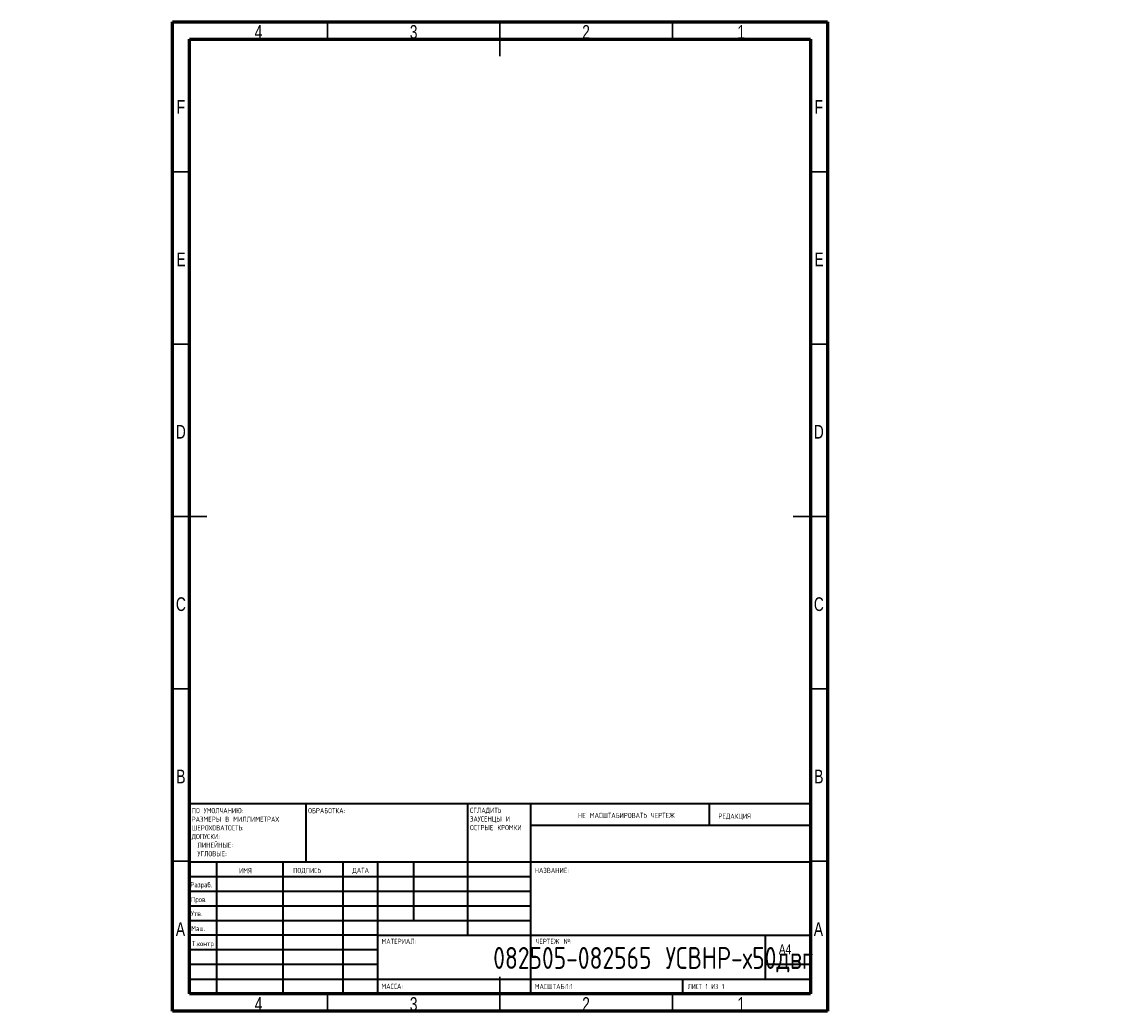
# Model space of a CAD drawing. Header units: millimetres. Extents: x -103 to 674, y -4030 to 292.
# Tile 10 of 10: x -29 to 288, y 5 to 292. Entities that reach past the tile are written whole.
import ezdxf

# ---------------------------------------------------------------- set-up
doc = ezdxf.new("R2010")
doc.units = ezdxf.units.MM
doc.styles.add('SLDTEXTSTYLE1', font='TXT', dxfattribs={"width": 0.75, "bigfont": 'bigfont'})
doc.styles.add('SLDTEXTSTYLE2', font='TXT', dxfattribs={"width": 0.75})
doc.styles.add('SLDTEXTSTYLE3', font='TXT', dxfattribs={"width": 0.681818, "bigfont": 'bigfont'})

# ---------------------------------------------------------------- blocks, each defined once
blk = doc.blocks.new('SW_NOTE_0')
at = {"color": 0, "linetype": 'Continuous', "lineweight": 0, "char_height": 1.5, "attachment_point": 1, "style": 'SLDTEXTSTYLE1'}
for s, insert in [('\\M+18452\\M+18443\\M+1844C\\M+18440\\M+18444\\M+18449\\M+18453\\M+1845D', (0, 1.93)), ('\\M+18448\\M+18440\\M+18454\\M+18452\\M+18445\\M+1844E\\M+18457\\M+1845C \\M+18449', (0, -0.57)), ('\\M+1844F\\M+18452\\M+18453\\M+18451\\M+1845C\\M+18445 \\M+1844B\\M+18451\\M+1844F\\M+1844D\\M+1844B\\M+18449', (0, -3.07))]:
    blk.add_mtext(s, dxfattribs=dict(at, insert=insert))
blk = doc.blocks.new('SW_NOTE_1')
at = {"color": 0, "linetype": 'Continuous', "lineweight": 0, "char_height": 1.5, "attachment_point": 1, "style": 'SLDTEXTSTYLE1'}
for s, insert in [('\\M+18450\\M+1844F \\M+18454\\M+1844D\\M+1844F\\M+1844C\\M+18458\\M+18440\\M+1844E\\M+18449\\M+1845F:', (0, 1.93)), ('\\M+18451\\M+18440\\M+18448\\M+1844D\\M+18445\\M+18451\\M+1845C \\M+18442 \\M+1844D\\M+18449\\M+1844C\\M+1844C\\M+18449\\M+1844D\\M+18445\\M+18453\\M+18451\\M+18440\\M+18456', (0, -0.57)), ('\\M+18459\\M+18445\\M+18451\\M+1844F\\M+18456\\M+1844F\\M+18442\\M+18440\\M+18453\\M+1844F\\M+18452\\M+18453\\M+1845D:', (0, -3.07)), ('\\M+18444\\M+1844F\\M+18450\\M+18454\\M+18452\\M+1844B\\M+18449:', (0, -5.57)), ('\\M+1844C\\M+18449\\M+1844E\\M+18445\\M+1844A\\M+1844E\\M+1845C\\M+18445:', (1.69, -8.07)), ('\\M+18454\\M+18443\\M+1844C\\M+1844F\\M+18442\\M+1845C\\M+18445:', (1.69, -10.57))]:
    blk.add_mtext(s, dxfattribs=dict(at, insert=insert))

msp = doc.modelspace()

# ---------------------------------------------------------------- linework, layer by layer
at = {"color": 7, "linetype": 'Continuous', "lineweight": 60}
for p, q in [((15, 5), (15, 292)), ((15, 292), (205, 292)), ((205, 292), (205, 5)), ((20, 10), (20, 287)), ((20, 287), (200, 287)), ((200, 287), (200, 10)), ((200, 10), (20, 10)), ((205, 5), (15, 5))]:
    msp.add_line(p, q, dxfattribs=at)
at = {"color": 7, "linetype": 'Continuous', "lineweight": 30}
for p, q in [((60, 287), (60, 292)), ((110, 287), (110, 292)), ((110, 292), (110, 282)), ((160, 287), (160, 292)), ((20, 248.5), (15, 248.5)), ((200, 248.5), (205, 248.5)), ((20, 198.5), (15, 198.5)), ((200, 198.5), (205, 198.5)), ((20, 148.5), (15, 148.5)), ((15, 148.5), (25, 148.5)), ((205, 148.5), (195, 148.5)), ((200, 148.5), (205, 148.5)), ((20, 98.5), (15, 98.5)), ((200, 98.5), (205, 98.5)), ((20, 48.5), (15, 48.5)), ((200, 48.5), (205, 48.5)), ((110, 5), (110, 15)), ((60, 10), (60, 5)), ((110, 10), (110, 5)), ((160, 10), (160, 5))]:
    msp.add_line(p, q, dxfattribs=at)
at = {"color": 7, "linetype": 'Continuous', "lineweight": 40}
for p, q in [((20, 65.25), (200, 65.25)), ((20, 65.25), (20, 10)), ((53.8, 48.25), (53.8, 65.25)), ((100.6, 65.25), (100.6, 27)), ((118.8, 65.25), (118.8, 10)), ((170.8, 58.88), (170.8, 65.25)), ((200, 58.88), (118.8, 58.88)), ((200, 48.25), (20, 48.25)), ((27.8, 48.25), (27.8, 10)), ((46.99, 48.25), (46.99, 10)), ((64.4, 48.25), (64.4, 10)), ((74.6, 10), (74.6, 48.25)), ((85, 31.25), (85, 48.25)), ((118.8, 44), (20, 44)), ((118.8, 39.75), (20, 39.75)), ((118.8, 35.5), (20, 35.5)), ((118.8, 31.25), (20, 31.25)), ((74.6, 27), (20, 27)), ((74.6, 27), (200, 27)), ((187, 14.25), (187, 27)), ((74.6, 22.75), (20, 22.75)), ((74.6, 18.5), (20, 18.5)), ((200, 18.5), (187, 18.5)), ((20, 14.25), (200, 14.25)), ((163, 10), (163, 14.25))]:
    msp.add_line(p, q, dxfattribs=at)

# ---------------------------------------------------------------- block references
at = {"color": 7, "linetype": 'Continuous', "lineweight": 0}
for name, p in [('SW_NOTE_1', (20.59, 61.99)), ('SW_NOTE_0', (101.31, 62.07))]:
    msp.add_blockref(name, p, dxfattribs=at)

# ---------------------------------------------------------------- texts
for s, insert, char_height, attachment_point, style in [('4', (39.96, 291.06), 3.97, 2, 'SLDTEXTSTYLE2'), ('3', (84.96, 291.06), 3.97, 2, 'SLDTEXTSTYLE2'), ('2', (134.96, 291.06), 3.97, 2, 'SLDTEXTSTYLE2'), ('1', (179.96, 291.06), 3.97, 2, 'SLDTEXTSTYLE2'), ('F', (17.46, 269.31), 3.97, 2, 'SLDTEXTSTYLE2'), ('F', (202.46, 269.31), 3.97, 2, 'SLDTEXTSTYLE2'), ('E', (17.51, 225.06), 3.97, 2, 'SLDTEXTSTYLE2'), ('E', (202.51, 225.06), 3.97, 2, 'SLDTEXTSTYLE2'), ('D', (17.45, 175.06), 3.97, 2, 'SLDTEXTSTYLE2'), ('D', (202.45, 175.06), 3.97, 2, 'SLDTEXTSTYLE2'), ('C', (17.46, 125.06), 3.97, 2, 'SLDTEXTSTYLE2'), ('C', (202.46, 125.06), 3.97, 2, 'SLDTEXTSTYLE2'), ('B', (17.47, 75.06), 3.97, 2, 'SLDTEXTSTYLE2'), ('B', (202.47, 75.06), 3.97, 2, 'SLDTEXTSTYLE2'), ('\\M+1844F\\M+18441\\M+18451\\M+18440\\M+18441\\M+1844F\\M+18453\\M+1844B\\M+18440:', (54.37, 63.92), 1.5, 1, 'SLDTEXTSTYLE1'), ('\\M+1844E\\M+18445 \\M+1844D\\M+18440\\M+18452\\M+18459\\M+18453\\M+18440\\M+18441\\M+18449\\M+18451\\M+1844F\\M+18442\\M+18440\\M+18453\\M+1845D \\M+18458\\M+18445\\M+18451\\M+18453\\M+18445\\M+18447', (132.61, 62.53), 1.5, 1, 'SLDTEXTSTYLE1'), ('\\M+18451\\M+18445\\M+18444\\M+18440\\M+1844B\\M+18457\\M+18449\\M+18460', (173.33, 62.33), 1.5, 1, 'SLDTEXTSTYLE1'), ('\\M+18449\\M+1844D\\M+18460', (34.32, 46.5), 1.5, 1, 'SLDTEXTSTYLE1'), ('\\M+18450\\M+1844F\\M+18444\\M+18450\\M+18449\\M+18452\\M+1845D', (50.03, 46.56), 1.5, 1, 'SLDTEXTSTYLE1'), ('\\M+18444\\M+18440\\M+18453\\M+18440', (67.21, 46.58), 1.5, 1, 'SLDTEXTSTYLE1'), ('\\M+1844E\\M+18440\\M+18448\\M+18442\\M+18440\\M+1844E\\M+18449\\M+18445:', (120.07, 46.58), 1.5, 1, 'SLDTEXTSTYLE1'), ('\\M+18451\\M+18470\\M+18478\\M+18482\\M+18470\\M+18471.', (20.21, 42.43), 1.5, 1, 'SLDTEXTSTYLE1'), ('\\M+18450\\M+18482\\M+18480\\M+18472.', (20.41, 38.15), 1.5, 1, 'SLDTEXTSTYLE1'), ('\\M+18454\\M+18484\\M+18472.', (20.4, 34.06), 1.5, 1, 'SLDTEXTSTYLE1'), ('A', (17.34, 30.81), 3.97, 2, 'SLDTEXTSTYLE2'), ('\\M+1844D\\M+18470\\M+1848A.', (20.46, 29.73), 1.5, 1, 'SLDTEXTSTYLE1'), ('A', (202.34, 30.81), 3.97, 2, 'SLDTEXTSTYLE2'), ('\\M+18453.\\M+1847B\\M+18480\\M+1847E\\M+18484\\M+18482', (20.67, 25.35), 1.5, 1, 'SLDTEXTSTYLE1'), ('\\M+1844D\\M+18440\\M+18453\\M+18445\\M+18451\\M+18449\\M+18440\\M+1844C:', (75.65, 25.99), 1.5, 1, 'SLDTEXTSTYLE1'), ('\\M+18458\\M+18445\\M+18451\\M+18453\\M+18445\\M+18447 \\M+18782:', (120.37, 25.99), 1.5, 1, 'SLDTEXTSTYLE1'), ('082505-082565 \\M+18454\\M+18452\\M+18442\\M+1844E\\M+18451-\\M+1848750\\M+18474\\M+18472\\M+18473', (154.42, 23.61), 6.35, 2, 'SLDTEXTSTYLE1'), ('A4', (190.87, 24.41), 2.91, 1, 'SLDTEXTSTYLE2'), ('\\M+1844D\\M+18440\\M+18452\\M+18452\\M+18440:', (75.62, 12.95), 1.4986, 1, 'SLDTEXTSTYLE1'), ('\\M+1844D\\M+18440\\M+18452\\M+18459\\M+18453\\M+18440\\M+18441:1:1', (120.07, 12.9), 1.5, 1, 'SLDTEXTSTYLE1'), ('\\M+1844C\\M+18449\\M+18452\\M+18453 1 \\M+18449\\M+18448 1', (164.48, 12.9), 1.5, 1, 'SLDTEXTSTYLE3'), ('4', (39.96, 9.06), 3.97, 2, 'SLDTEXTSTYLE2'), ('3', (84.96, 9.06), 3.97, 2, 'SLDTEXTSTYLE2'), ('2', (134.96, 9.06), 3.97, 2, 'SLDTEXTSTYLE2'), ('1', (179.96, 9.06), 3.97, 2, 'SLDTEXTSTYLE2')]:
    msp.add_mtext(s, dxfattribs=dict(at, insert=insert, char_height=char_height, attachment_point=attachment_point, style=style))

doc.saveas('drawing.dxf')
